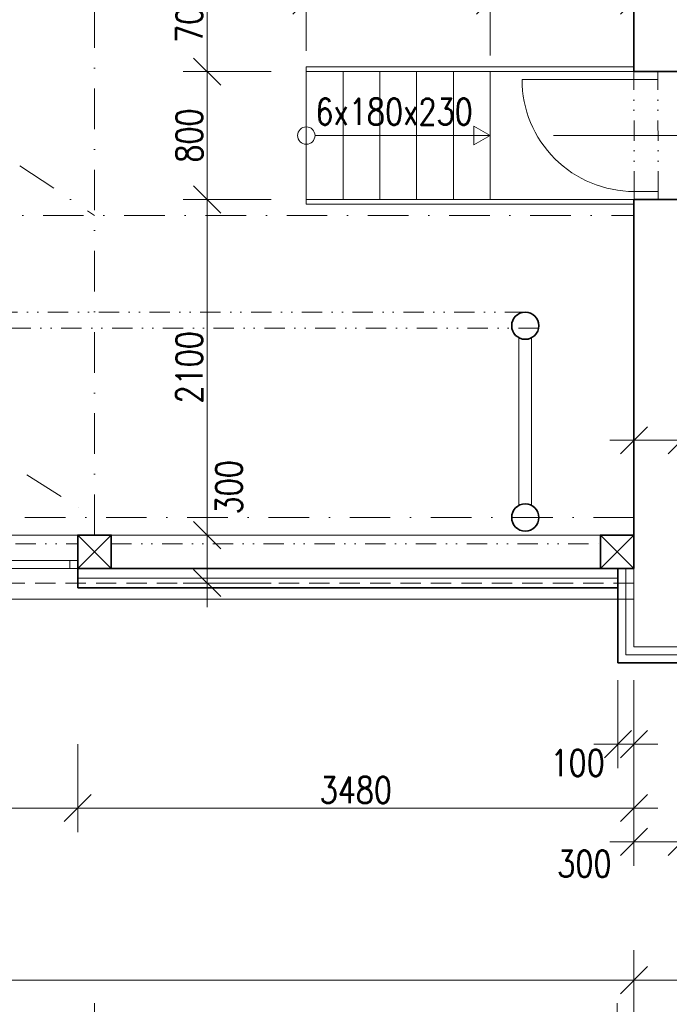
# Model space of a CAD drawing. Header units: millimetres. Extents: x -485339 to 286898, y -1189934 to 1602269.
# Tile 70 of 230: x -74348 to -70284, y -1062714 to -1056553. Entities that reach past the tile are written whole.
import ezdxf

# ---------------------------------------------------------------- set-up
doc = ezdxf.new("R2010")
doc.units = ezdxf.units.MM
doc.header["$LTSCALE"] = 10
for name, pattern in [('DASHDOT', [25.4, 12.7, -6.35, 0, -6.35]), ('DĚLICÍ2', [15.875, 6.35, -3.175, 0, -3.175, 0, -3.175]), ('ČÁRKOVANÁ2', [9.525, 6.35, -3.175])]:
    doc.linetypes.add(name, pattern=pattern)
doc.layers.get('Defpoints').update_dxf_attribs({"lineweight": 0})
for name, color, linetype, lineweight in [('N_kóty', 10, 'Continuous', 18), ('N_okna', 10, 'Continuous', 18), ('N_čáry_obrys', 10, 'Continuous', 35), ('N_čáry_obv.plášt', 212, 'Continuous', 18), ('N_čáry_obv.plášt_obrys', 212, 'Continuous', 35), ('N_čáry_plné', 10, 'Continuous', 18), ('St__otvory_dveře', 40, 'Continuous', 18), ('St_kóty', 132, 'Continuous', 18), ('St_popis', 250, 'Continuous', 18), ('St_popis_otvory', 40, 'Continuous', 18), ('St_sloupy_konstrukce haly', 5, 'Continuous', 35), ('St_sloupy_opláštění_půdorys', 25, 'Continuous', 35), ('St_čáry_nad', 250, 'DĚLICÍ2', 18), ('St_čáry_obrys', 5, 'Continuous', 35), ('St_čáry_osy', 250, 'DASHDOT', 18), ('St_čáry_plné', 250, 'Continuous', 18), ('St_čáry_pod', 250, 'ČÁRKOVANÁ2', 18)]:
    doc.layers.add(name, color=color, linetype=linetype, lineweight=lineweight)
doc.styles.get("Standard").update_dxf_attribs({"font": 'simplex.shx', "width": 0.8})
doc.linetypes.add('IZOLACE', pattern='A,0.0001,-0.1,[134,ltypeshp.shx,S=0.1,R=0,X=-0.1,Y=0],-0.2,[134,ltypeshp.shx,S=0.1,R=180,X=0.1,Y=0],-0.1', length=0.4001)
doc.linetypes.add('ZIGZAG', pattern='A,0.00254,-5.08,[131,ltypeshp.shx,S=5.08,R=0,X=-5.08,Y=0],-10.16,[131,ltypeshp.shx,S=5.08,R=180,X=5.08,Y=0],-5.08', length=20.32254)
doc.dimstyles.new('stavebníM100', dxfattribs={"dimtxt": 165, "dimasz": 170, "dimexe": 150, "dimexo": 100, "dimgap": 30, "dimtad": 1, "dimdec": 0, "dimtxsty": 'Standard', "dimblk": 'OBLIQUE', "dimcen": -2.5, "dimdle": 150, "dimclrd": 256, "dimclre": 256, "dimclrt": 256, "dimadec": 4, "dimazin": 0, "dimtfac": 1, "dimtdec": 0, "dimtmove": 2, "dimatfit": 3, "dimldrblk": 'OBLIQUE', "dimfxl": 400, "dimfxlon": 1, "dimlwd": -1, "dimlwe": -1, "dimarcsym": 0})
doc.dimstyles.new('stavebníM100_modul', dxfattribs={"dimtxt": 250, "dimasz": 200, "dimexe": 150, "dimexo": 100, "dimgap": 30, "dimtad": 1, "dimdec": 0, "dimtxsty": 'Standard', "dimblk": 'DOT', "dimcen": -2.5, "dimdle": 150, "dimclrd": 256, "dimclre": 256, "dimclrt": 256, "dimadec": 4, "dimazin": 0, "dimtfac": 1, "dimtdec": 0, "dimtmove": 2, "dimatfit": 3, "dimldrblk": 'OBLIQUE', "dimfxl": 400, "dimfxlon": 1, "dimlwd": -1, "dimlwe": -1, "dimarcsym": 0})

# ---------------------------------------------------------------- blocks, each defined once
blk = doc.blocks.new('G$C08AFE675')
at = {"layer": 'St_sloupy_konstrukce haly', "color": 250, "lineweight": 18, "ltscale": 2}
for points in [[(-525, 40), (525, 40)], [(-525, -40), (525, -40)]]:
    blk.add_lwpolyline(points, dxfattribs=at)
at = {"layer": 'St_sloupy_konstrukce haly', "ltscale": 2}
for centre in [(-600, 0), (600, 0)]:
    blk.add_circle(centre, 85, dxfattribs=at)
blk = doc.blocks.new('G$C93A3BA26')
at = {"layer": 'St__otvory_dveře', "ltscale": 2}
for points in [[(0, -50), (50, -50), (50, 100), (0, 100)], [(750, -49.2), (800, -49.2), (800, 100.8), (750, 100.8)]]:
    blk.add_lwpolyline(points, close=True, dxfattribs=at)
at = {"layer": 'St__otvory_dveře', "linetype": 'DĚLICÍ2', "ltscale": 2}
for points in [[(750, 100.8), (50, 100)], [(750, -49.2), (50, -50)]]:
    blk.add_lwpolyline(points, dxfattribs=at)
at = {"layer": 'St__otvory_dveře', "ltscale": 2}
blk.add_lwpolyline([(50, -50), (50, -750)], dxfattribs=at)
blk.add_arc((50, -50), 700, 270, 0, dxfattribs=at)
blk = doc.blocks.new('G$C0F2906C7')
at = {"layer": 'St_sloupy_opláštění_půdorys', "ltscale": 2}
blk.add_lwpolyline([(-105, -105), (105, -105), (105, 105), (-105, 105)], close=True, dxfattribs=at)
for points in [[(-105, 105), (105, -105)], [(105, 105), (-105, -105)]]:
    blk.add_lwpolyline(points, dxfattribs=at)
blk = doc.blocks.new('*U5517')
at = {"layer": 'St_čáry_osy', "ltscale": 2}
blk.add_lwpolyline([(-3000, -1945), (-4.3, -55), (3000, -1945)], dxfattribs=at)
blk = doc.blocks.new('*U5516')
at = {"layer": 'St_čáry_osy', "ltscale": 2}
blk.add_blockref('*U5517', (54000, 0), dxfattribs=at)
blk = doc.blocks.new('_OBLIQUE')
at = {"color": 0, "linetype": 'ByBlock'}
blk.add_line((-0.5, -0.5), (0.5, 0.5), dxfattribs=at)
blk = doc.blocks.new('*D5693')
at = {"layer": 'Defpoints', "color": 0}
for p in [(-140254.9, -1061874.1), (-70504.9, -1062274.1), (-70504.9, -1062562.9)]:
    blk.add_point(p, dxfattribs=at)
at = {"layer": 'St_kóty'}
for p, q in [((-140254.9, -1062162.9), (-140254.9, -1062712.9)), ((-70504.9, -1062374.1), (-70504.9, -1062712.9)), ((-140404.9, -1062562.9), (-70354.9, -1062562.9))]:
    blk.add_line(p, q, dxfattribs=at)
at = {"layer": 'St_kóty', "linetype": 'ByBlock', "xscale": 170, "yscale": 170, "zscale": 170, "rotation": 180}
blk.add_blockref('_OBLIQUE', (-140254.9, -1062562.9), dxfattribs=at)
at = {"layer": 'St_kóty', "linetype": 'ByBlock', "xscale": 170, "yscale": 170, "zscale": 170}
blk.add_blockref('_OBLIQUE', (-70504.9, -1062562.9), dxfattribs=at)
at = {"layer": 'St_kóty', "insert": (-105379.9, -1062450.4), "char_height": 165, "attachment_point": 5}
blk.add_mtext('69750', dxfattribs=at)
blk = doc.blocks.new('*D5694')
at = {"layer": 'Defpoints', "color": 0}
for p in [(-70504.9, -1062274.1), (-59724.9, -1062274.1), (-59724.9, -1062562.9)]:
    blk.add_point(p, dxfattribs=at)
at = {"layer": 'St_kóty'}
for p, q in [((-70504.9, -1062374.1), (-70504.9, -1062712.9)), ((-59724.9, -1062374.1), (-59724.9, -1062712.9)), ((-70654.9, -1062562.9), (-59574.9, -1062562.9))]:
    blk.add_line(p, q, dxfattribs=at)
at = {"layer": 'St_kóty', "linetype": 'ByBlock', "xscale": 170, "yscale": 170, "zscale": 170, "rotation": 180}
blk.add_blockref('_OBLIQUE', (-70504.9, -1062562.9), dxfattribs=at)
at = {"layer": 'St_kóty', "linetype": 'ByBlock', "xscale": 170, "yscale": 170, "zscale": 170}
blk.add_blockref('_OBLIQUE', (-59724.9, -1062562.9), dxfattribs=at)
at = {"layer": 'St_kóty', "insert": (-65114.9, -1062450.4), "char_height": 165, "attachment_point": 5}
blk.add_mtext('10780', dxfattribs=at)
blk = doc.blocks.new('*D5703')
at = {"layer": 'Defpoints', "color": 0}
for p in [(-69104.9, -1060477.6), (-70204.9, -1060577.6), (-70204.9, -1061697.4)]:
    blk.add_point(p, dxfattribs=at)
at = {"layer": 'St_kóty'}
for p, q in [((-70204.9, -1061297.4), (-70204.9, -1061847.4)), ((-69104.9, -1061297.4), (-69104.9, -1061847.4)), ((-70354.9, -1061697.4), (-70002.3, -1061697.4)), ((-68954.9, -1061697.4), (-69307.5, -1061697.4))]:
    blk.add_line(p, q, dxfattribs=at)
at = {"layer": 'St_kóty', "linetype": 'ByBlock', "xscale": 170, "yscale": 170, "zscale": 170, "rotation": 180}
blk.add_blockref('_OBLIQUE', (-70204.9, -1061697.4), dxfattribs=at)
at = {"layer": 'St_kóty', "linetype": 'ByBlock', "xscale": 170, "yscale": 170, "zscale": 170}
blk.add_blockref('_OBLIQUE', (-69104.9, -1061697.4), dxfattribs=at)
at = {"layer": 'St_kóty', "insert": (-69654.9, -1061863.2), "char_height": 165, "attachment_point": 5}
blk.add_mtext('1100\\P600\\P(2500)', dxfattribs=at)
blk = doc.blocks.new('*D5704')
at = {"layer": 'Defpoints', "color": 0}
for p in [(-70504.9, -1060477.6), (-70204.9, -1060577.6), (-70504.9, -1061697.4)]:
    blk.add_point(p, dxfattribs=at)
at = {"layer": 'St_kóty'}
for p, q in [((-70504.9, -1061297.4), (-70504.9, -1061847.4)), ((-70204.9, -1061297.4), (-70204.9, -1061847.4)), ((-70054.9, -1061697.4), (-70654.9, -1061697.4))]:
    blk.add_line(p, q, dxfattribs=at)
at = {"layer": 'St_kóty', "linetype": 'ByBlock', "xscale": 170, "yscale": 170, "zscale": 170, "rotation": 180}
blk.add_blockref('_OBLIQUE', (-70504.9, -1061697.4), dxfattribs=at)
at = {"layer": 'St_kóty', "linetype": 'ByBlock', "xscale": 170, "yscale": 170, "zscale": 170}
blk.add_blockref('_OBLIQUE', (-70204.9, -1061697.4), dxfattribs=at)
at = {"layer": 'St_kóty', "insert": (-70815.3, -1061834.4), "char_height": 165, "attachment_point": 5}
blk.add_mtext('300', dxfattribs=at)
blk = doc.blocks.new('*D5719')
at = {"layer": 'Defpoints', "color": 0}
for p in [(-79879.9, -1059882.6), (-73879.9, -1059882.6), (-73879.9, -1063107)]:
    blk.add_point(p, dxfattribs=at)
at = {"layer": 'St_kóty'}
for p, q in [((-79879.9, -1062707), (-79879.9, -1063257)), ((-73879.9, -1062707), (-73879.9, -1063257)), ((-80029.9, -1063107), (-73729.9, -1063107))]:
    blk.add_line(p, q, dxfattribs=at)
at = {"layer": 'St_kóty', "linetype": 'ByBlock', "xscale": 170, "yscale": 170, "zscale": 170, "rotation": 180}
blk.add_blockref('_OBLIQUE', (-79879.9, -1063107), dxfattribs=at)
at = {"layer": 'St_kóty', "linetype": 'ByBlock', "xscale": 170, "yscale": 170, "zscale": 170}
blk.add_blockref('_OBLIQUE', (-73879.9, -1063107), dxfattribs=at)
at = {"layer": 'St_kóty', "insert": (-76879.9, -1062994.5), "char_height": 165, "attachment_point": 5}
blk.add_mtext('6000', dxfattribs=at)
blk = doc.blocks.new('*D5720')
at = {"layer": 'Defpoints', "color": 0}
for p in [(-73879.9, -1059882.6), (-70609.9, -1059882.6), (-70609.9, -1063107)]:
    blk.add_point(p, dxfattribs=at)
at = {"layer": 'St_kóty'}
for p, q in [((-73879.9, -1062707), (-73879.9, -1063257)), ((-70609.9, -1062707), (-70609.9, -1063257)), ((-74029.9, -1063107), (-70459.9, -1063107))]:
    blk.add_line(p, q, dxfattribs=at)
at = {"layer": 'St_kóty', "linetype": 'ByBlock', "xscale": 170, "yscale": 170, "zscale": 170, "rotation": 180}
blk.add_blockref('_OBLIQUE', (-73879.9, -1063107), dxfattribs=at)
at = {"layer": 'St_kóty', "linetype": 'ByBlock', "xscale": 170, "yscale": 170, "zscale": 170}
blk.add_blockref('_OBLIQUE', (-70609.9, -1063107), dxfattribs=at)
at = {"layer": 'St_kóty', "insert": (-72244.9, -1062994.5), "char_height": 165, "attachment_point": 5}
blk.add_mtext('3270', dxfattribs=at)
blk = doc.blocks.new('*D5721')
at = {"layer": 'Defpoints', "color": 0}
for p in [(-70609.9, -1059882.6), (-70504.9, -1060477.6), (-70504.9, -1063107)]:
    blk.add_point(p, dxfattribs=at)
at = {"layer": 'St_kóty'}
for p, q in [((-70609.9, -1062707), (-70609.9, -1063257)), ((-70504.9, -1062707), (-70504.9, -1063257)), ((-70759.9, -1063107), (-70354.9, -1063107))]:
    blk.add_line(p, q, dxfattribs=at)
at = {"layer": 'St_kóty', "linetype": 'ByBlock', "xscale": 170, "yscale": 170, "zscale": 170, "rotation": 180}
blk.add_blockref('_OBLIQUE', (-70609.9, -1063107), dxfattribs=at)
at = {"layer": 'St_kóty', "linetype": 'ByBlock', "xscale": 170, "yscale": 170, "zscale": 170}
blk.add_blockref('_OBLIQUE', (-70504.9, -1063107), dxfattribs=at)
at = {"layer": 'St_kóty', "insert": (-70557.4, -1063549.5), "char_height": 165, "attachment_point": 5}
blk.add_mtext('105', dxfattribs=at)
blk = doc.blocks.new('*D5722')
at = {"layer": 'Defpoints', "color": 0}
for p in [(-70504.9, -1060477.6), (-59724.9, -1060477.6), (-59724.9, -1063107)]:
    blk.add_point(p, dxfattribs=at)
at = {"layer": 'St_kóty'}
for p, q in [((-70504.9, -1062707), (-70504.9, -1063257)), ((-59724.9, -1062707), (-59724.9, -1063257)), ((-70654.9, -1063107), (-59574.9, -1063107))]:
    blk.add_line(p, q, dxfattribs=at)
at = {"layer": 'St_kóty', "linetype": 'ByBlock', "xscale": 170, "yscale": 170, "zscale": 170, "rotation": 180}
blk.add_blockref('_OBLIQUE', (-70504.9, -1063107), dxfattribs=at)
at = {"layer": 'St_kóty', "linetype": 'ByBlock', "xscale": 170, "yscale": 170, "zscale": 170}
blk.add_blockref('_OBLIQUE', (-59724.9, -1063107), dxfattribs=at)
at = {"layer": 'St_kóty', "insert": (-65114.9, -1062994.5), "char_height": 165, "attachment_point": 5}
blk.add_mtext('10780', dxfattribs=at)
blk = doc.blocks.new('_Dot')
at = {"color": 0, "linetype": 'ByBlock', "lineweight": -2}
blk.add_line((-0.5, 0), (-1, 0), dxfattribs=at)
at = {"color": 0, "linetype": 'ByBlock', "const_width": 0.5}
blk.add_lwpolyline([(-0.25, 0, 1), (0.25, 0, 1)], format="xyb", close=True, dxfattribs=at)
blk = doc.blocks.new('*D5730')
at = {"layer": 'Defpoints', "color": 0}
for p in [(-71193, -1040782.2), (-59184.9, -1040782.6), (-71193, -1064041.5)]:
    blk.add_point(p, dxfattribs=at)
at = {"layer": 'St_kóty'}
for p, q in [((-71193, -1063641.5), (-71193, -1064191.5)), ((-59184.9, -1063641.5), (-59184.9, -1064191.5)), ((-59384.9, -1064041.5), (-70993, -1064041.5))]:
    blk.add_line(p, q, dxfattribs=at)
at = {"layer": 'St_kóty', "xscale": 200, "yscale": 200, "zscale": 200, "rotation": 180}
blk.add_blockref('_Dot', (-71193, -1064041.5), dxfattribs=at)
at = {"layer": 'St_kóty', "xscale": 200, "yscale": 200, "zscale": 200}
blk.add_blockref('_Dot', (-59184.9, -1064041.5), dxfattribs=at)
at = {"layer": 'St_kóty', "insert": (-65188.9, -1063886.5), "char_height": 250, "attachment_point": 5}
blk.add_mtext('12008', dxfattribs=at)
blk = doc.blocks.new('*D5731')
at = {"layer": 'Defpoints', "color": 0}
for p in [(-71193, -1040782.2), (-83184.9, -1040867.6), (-83184.9, -1064041.5)]:
    blk.add_point(p, dxfattribs=at)
at = {"layer": 'St_kóty'}
for p, q in [((-83184.9, -1063641.5), (-83184.9, -1064191.5)), ((-71193, -1063641.5), (-71193, -1064191.5)), ((-71393, -1064041.5), (-82984.9, -1064041.5))]:
    blk.add_line(p, q, dxfattribs=at)
at = {"layer": 'St_kóty', "linetype": 'ByBlock', "xscale": 200, "yscale": 200, "zscale": 200, "rotation": 180}
blk.add_blockref('_Dot', (-83184.9, -1064041.5), dxfattribs=at)
at = {"layer": 'St_kóty', "linetype": 'ByBlock', "xscale": 200, "yscale": 200, "zscale": 200}
blk.add_blockref('_Dot', (-71193, -1064041.5), dxfattribs=at)
at = {"layer": 'St_kóty', "insert": (-77188.9, -1063886.5), "char_height": 250, "attachment_point": 5}
blk.add_mtext('11992', dxfattribs=at)
blk = doc.blocks.new('*D5794')
at = {"layer": 'Defpoints', "color": 0}
for p in [(-71404.9, -1056433.5), (-72554.9, -1056847.6), (-71404.9, -1056877.6)]:
    blk.add_point(p, dxfattribs=at)
at = {"layer": 'St_kóty'}
for p, q in [((-72554.9, -1056747.6), (-72554.9, -1056283.5)), ((-71404.9, -1056777.6), (-71404.9, -1056283.5)), ((-72704.9, -1056433.5), (-71254.9, -1056433.5))]:
    blk.add_line(p, q, dxfattribs=at)
at = {"layer": 'St_kóty', "linetype": 'ByBlock', "xscale": 170, "yscale": 170, "zscale": 170, "rotation": 180}
blk.add_blockref('_OBLIQUE', (-72554.9, -1056433.5), dxfattribs=at)
at = {"layer": 'St_kóty', "linetype": 'ByBlock', "xscale": 170, "yscale": 170, "zscale": 170}
blk.add_blockref('_OBLIQUE', (-71404.9, -1056433.5), dxfattribs=at)
at = {"layer": 'St_kóty', "insert": (-71979.9, -1056321), "char_height": 165, "attachment_point": 5}
blk.add_mtext('1150', dxfattribs=at)
blk = doc.blocks.new('*D5795')
at = {"layer": 'Defpoints', "color": 0}
for p in [(-70504.9, -1056177.6), (-70504.9, -1056433.5), (-71404.9, -1056877.6)]:
    blk.add_point(p, dxfattribs=at)
at = {"layer": 'St_kóty'}
for p, q in [((-71404.9, -1056777.6), (-71404.9, -1056283.5)), ((-70504.9, -1056277.6), (-70504.9, -1056583.5)), ((-71554.9, -1056433.5), (-70354.9, -1056433.5))]:
    blk.add_line(p, q, dxfattribs=at)
at = {"layer": 'St_kóty', "linetype": 'ByBlock', "xscale": 170, "yscale": 170, "zscale": 170, "rotation": 180}
blk.add_blockref('_OBLIQUE', (-71404.9, -1056433.5), dxfattribs=at)
at = {"layer": 'St_kóty', "linetype": 'ByBlock', "xscale": 170, "yscale": 170, "zscale": 170}
blk.add_blockref('_OBLIQUE', (-70504.9, -1056433.5), dxfattribs=at)
at = {"layer": 'St_kóty', "insert": (-70954.9, -1056321), "char_height": 165, "attachment_point": 5}
blk.add_mtext('900', dxfattribs=at)
blk = doc.blocks.new('*D5796')
at = {"layer": 'Defpoints', "color": 0}
for p in [(-70504.9, -1056177.6), (-73174.7, -1056877.6), (-70504.9, -1056877.6)]:
    blk.add_point(p, dxfattribs=at)
at = {"layer": 'St_kóty'}
for p, q in [((-73174.7, -1056027.6), (-73174.7, -1057027.6)), ((-72774.7, -1056177.6), (-73324.7, -1056177.6)), ((-72774.7, -1056877.6), (-73324.7, -1056877.6))]:
    blk.add_line(p, q, dxfattribs=at)
at = {"layer": 'St_kóty', "linetype": 'ByBlock', "xscale": 170, "yscale": 170, "zscale": 170}
for p, rotation in [((-73174.7, -1056177.6), 90), ((-73174.7, -1056877.6), 270)]:
    blk.add_blockref('_OBLIQUE', p, dxfattribs=dict(at, rotation=rotation))
at = {"layer": 'St_kóty', "insert": (-73287.2, -1056527.6), "char_height": 165, "attachment_point": 5, "rotation": 90}
blk.add_mtext('700', dxfattribs=at)
blk = doc.blocks.new('*D5797')
at = {"layer": 'Defpoints', "color": 0}
for p in [(-70504.9, -1056877.6), (-73174.7, -1057677.6), (-72554.9, -1057677.6)]:
    blk.add_point(p, dxfattribs=at)
at = {"layer": 'St_kóty'}
for p, q in [((-73174.7, -1056727.6), (-73174.7, -1057827.6)), ((-72774.7, -1056877.6), (-73324.7, -1056877.6)), ((-72774.7, -1057677.6), (-73324.7, -1057677.6))]:
    blk.add_line(p, q, dxfattribs=at)
at = {"layer": 'St_kóty', "linetype": 'ByBlock', "xscale": 170, "yscale": 170, "zscale": 170}
for p, rotation in [((-73174.7, -1056877.6), 90), ((-73174.7, -1057677.6), 270)]:
    blk.add_blockref('_OBLIQUE', p, dxfattribs=dict(at, rotation=rotation))
at = {"layer": 'St_kóty', "insert": (-73287.2, -1057277.6), "char_height": 165, "attachment_point": 5, "rotation": 90}
blk.add_mtext('800', dxfattribs=at)
blk = doc.blocks.new('*D5798')
at = {"layer": 'Defpoints', "color": 0}
for p in [(-72554.9, -1057677.6), (-73174.7, -1059777.6), (-70504.9, -1059777.6)]:
    blk.add_point(p, dxfattribs=at)
at = {"layer": 'St_kóty'}
for p, q in [((-73174.7, -1057527.6), (-73174.7, -1059927.6)), ((-72774.7, -1057677.6), (-73324.7, -1057677.6)), ((-72774.7, -1059777.6), (-73324.7, -1059777.6))]:
    blk.add_line(p, q, dxfattribs=at)
at = {"layer": 'St_kóty', "linetype": 'ByBlock', "xscale": 170, "yscale": 170, "zscale": 170}
for p, rotation in [((-73174.7, -1057677.6), 90), ((-73174.7, -1059777.6), 270)]:
    blk.add_blockref('_OBLIQUE', p, dxfattribs=dict(at, rotation=rotation))
at = {"layer": 'St_kóty', "insert": (-73287.2, -1058727.6), "char_height": 165, "attachment_point": 5, "rotation": 90}
blk.add_mtext('2100', dxfattribs=at)
blk = doc.blocks.new('*D5799')
at = {"layer": 'Defpoints', "color": 0}
for p in [(-70504.9, -1059777.6), (-73174.7, -1060077.6), (-70504.9, -1060077.6)]:
    blk.add_point(p, dxfattribs=at)
at = {"layer": 'St_kóty'}
for p, q in [((-73174.7, -1059627.6), (-73174.7, -1060227.6)), ((-72774.7, -1059777.6), (-73324.7, -1059777.6)), ((-72774.7, -1060077.6), (-73324.7, -1060077.6))]:
    blk.add_line(p, q, dxfattribs=at)
at = {"layer": 'St_kóty', "linetype": 'ByBlock', "xscale": 170, "yscale": 170, "zscale": 170}
for p, rotation in [((-73174.7, -1059777.6), 90), ((-73174.7, -1060077.6), 270)]:
    blk.add_blockref('_OBLIQUE', p, dxfattribs=dict(at, rotation=rotation))
at = {"layer": 'St_kóty', "insert": (-73039.1, -1059478.7), "char_height": 165, "attachment_point": 5, "rotation": 90}
blk.add_mtext('300', dxfattribs=at)
blk = doc.blocks.new('*D5810')
at = {"layer": 'Defpoints', "color": 0}
for p in [(-70204.9, -1059184.4), (-70504.9, -1059667.6), (-70204.9, -1059667.6)]:
    blk.add_point(p, dxfattribs=at)
at = {"layer": 'St_kóty'}
for p, q in [((-70504.9, -1059567.6), (-70504.9, -1059034.4)), ((-70204.9, -1059567.6), (-70204.9, -1059034.4)), ((-70654.9, -1059184.4), (-70054.9, -1059184.4))]:
    blk.add_line(p, q, dxfattribs=at)
at = {"layer": 'St_kóty', "linetype": 'ByBlock', "xscale": 170, "yscale": 170, "zscale": 170, "rotation": 180}
blk.add_blockref('_OBLIQUE', (-70504.9, -1059184.4), dxfattribs=at)
at = {"layer": 'St_kóty', "linetype": 'ByBlock', "xscale": 170, "yscale": 170, "zscale": 170}
blk.add_blockref('_OBLIQUE', (-70204.9, -1059184.4), dxfattribs=at)
at = {"layer": 'St_kóty', "insert": (-69982.1, -1059323.1), "char_height": 165, "attachment_point": 5}
blk.add_mtext('300', dxfattribs=at)
blk = doc.blocks.new('*D5811')
at = {"layer": 'Defpoints', "color": 0}
for p in [(-60024.9, -1058347.6), (-60024.9, -1059184.4), (-70204.9, -1059667.6)]:
    blk.add_point(p, dxfattribs=at)
at = {"layer": 'St_kóty'}
for p, q in [((-60024.9, -1058784.4), (-60024.9, -1059334.4)), ((-70204.9, -1059567.6), (-70204.9, -1059034.4)), ((-70354.9, -1059184.4), (-59874.9, -1059184.4))]:
    blk.add_line(p, q, dxfattribs=at)
at = {"layer": 'St_kóty', "linetype": 'ByBlock', "xscale": 170, "yscale": 170, "zscale": 170, "rotation": 180}
blk.add_blockref('_OBLIQUE', (-70204.9, -1059184.4), dxfattribs=at)
at = {"layer": 'St_kóty', "linetype": 'ByBlock', "xscale": 170, "yscale": 170, "zscale": 170}
blk.add_blockref('_OBLIQUE', (-60024.9, -1059184.4), dxfattribs=at)
at = {"layer": 'St_kóty', "insert": (-65114.9, -1059071.9), "char_height": 165, "attachment_point": 5}
blk.add_mtext('10180', dxfattribs=at)
blk = doc.blocks.new('*D6628')
at = {"layer": 'Defpoints', "color": 0}
for p in [(-43625.2, -1042045.8), (-140554.9, -1060077.6), (-43625.2, -1065645.1)]:
    blk.add_point(p, dxfattribs=at)
at = {"layer": 'St_kóty'}
for p, q in [((-140554.9, -1065245.1), (-140554.9, -1065795.1)), ((-43625.2, -1065245.1), (-43625.2, -1065795.1)), ((-140704.9, -1065645.1), (-43475.2, -1065645.1))]:
    blk.add_line(p, q, dxfattribs=at)
at = {"layer": 'St_kóty', "linetype": 'ByBlock', "xscale": 170, "yscale": 170, "zscale": 170, "rotation": 180}
blk.add_blockref('_OBLIQUE', (-140554.9, -1065645.1), dxfattribs=at)
at = {"layer": 'St_kóty', "linetype": 'ByBlock', "xscale": 170, "yscale": 170, "zscale": 170}
blk.add_blockref('_OBLIQUE', (-43625.2, -1065645.1), dxfattribs=at)
at = {"layer": 'St_kóty', "insert": (-92090, -1065532.6), "char_height": 165, "attachment_point": 5}
blk.add_mtext('96930', dxfattribs=at)
blk = doc.blocks.new('*D6629')
at = {"layer": 'Defpoints', "color": 0}
for p in [(-140554.9, -1060077.6), (-59724.9, -1060477.6), (-59724.9, -1065253.2)]:
    blk.add_point(p, dxfattribs=at)
at = {"layer": 'St_kóty'}
for p, q in [((-140554.9, -1064853.2), (-140554.9, -1065403.2)), ((-59724.9, -1064853.2), (-59724.9, -1065403.2)), ((-140704.9, -1065253.2), (-59574.9, -1065253.2))]:
    blk.add_line(p, q, dxfattribs=at)
at = {"layer": 'St_kóty', "linetype": 'ByBlock', "xscale": 170, "yscale": 170, "zscale": 170, "rotation": 180}
blk.add_blockref('_OBLIQUE', (-140554.9, -1065253.2), dxfattribs=at)
at = {"layer": 'St_kóty', "linetype": 'ByBlock', "xscale": 170, "yscale": 170, "zscale": 170}
blk.add_blockref('_OBLIQUE', (-59724.9, -1065253.2), dxfattribs=at)
at = {"layer": 'St_kóty', "insert": (-100139.9, -1065140.7), "char_height": 165, "attachment_point": 5}
blk.add_mtext('80830', dxfattribs=at)
blk = doc.blocks.new('G$C5E2F4CAD')
at = {"layer": 'N_okna'}
for points in [[(0, 0), (1158, 0), (1158, 50), (0, 50)], [(0, 0), (50, 0), (50, 50), (0, 50)], [(1158, 0), (1108, 0), (1108, 50), (1158, 50)], [(1158, 0), (2316, 0), (2316, 50), (1158, 50)], [(1158, 0), (1158, 0), (1158, 50), (1158, 50)], [(1158, 0), (1208, 0), (1208, 50), (1158, 50)], [(2316, 0), (2266, 0), (2266, 50), (2316, 50)], [(2316, 0), (3474, 0), (3474, 50), (2316, 50)], [(2316, 0), (2316, 0), (2316, 50), (2316, 50)], [(2316, 0), (2366, 0), (2366, 50), (2316, 50)], [(3474, 0), (3424, 0), (3424, 50), (3474, 50)], [(3474, 0), (4632, 0), (4632, 50), (3474, 50)], [(3474, 0), (3474, 0), (3474, 50), (3474, 50)], [(3474, 0), (3524, 0), (3524, 50), (3474, 50)], [(4632, 0), (4582, 0), (4582, 50), (4632, 50)], [(4632, 0), (5790, 0), (5790, 50), (4632, 50)], [(4632, 0), (4632, 0), (4632, 50), (4632, 50)], [(4632, 0), (4682, 0), (4682, 50), (4632, 50)], [(5790, 0), (5740, 0), (5740, 50), (5790, 50)]]:
    blk.add_lwpolyline(points, close=True, dxfattribs=at)
blk = doc.blocks.new('*U6910')
at = {"layer": 'N_okna'}
blk.add_blockref('G$C5E2F4CAD', (-2895, -25), dxfattribs=at)
blk = doc.blocks.new('*U6911')
at = {"layer": 'N_okna'}
blk.add_blockref('*U6910', (54000, 0), dxfattribs=at)
blk = doc.blocks.new('*D6946')
at = {"layer": 'Defpoints', "color": 0}
for p in [(-79774.9, -1059987.6), (-73984.9, -1059987.6), (-73984.9, -1061485.5)]:
    blk.add_point(p, dxfattribs=at)
at = {"layer": 'N_kóty'}
for p, q in [((-79774.9, -1061085.5), (-79774.9, -1061635.5)), ((-73984.9, -1061085.5), (-73984.9, -1061635.5)), ((-79924.9, -1061485.5), (-77466.2, -1061485.5)), ((-73834.9, -1061485.5), (-76293.6, -1061485.5))]:
    blk.add_line(p, q, dxfattribs=at)
at = {"layer": 'N_kóty', "xscale": 170, "yscale": 170, "zscale": 170, "rotation": 180}
blk.add_blockref('_OBLIQUE', (-79774.9, -1061485.5), dxfattribs=at)
at = {"layer": 'N_kóty', "xscale": 170, "yscale": 170, "zscale": 170}
blk.add_blockref('_OBLIQUE', (-73984.9, -1061485.5), dxfattribs=at)
at = {"layer": 'N_kóty', "insert": (-76879.9, -1061485.5), "char_height": 165, "attachment_point": 5}
blk.add_mtext('5790\\P2000(1440)', dxfattribs=at)
blk = doc.blocks.new('*D6947')
at = {"layer": 'Defpoints', "color": 0}
for p in [(-73984.9, -1059987.6), (-70504.9, -1060477.6), (-70504.9, -1061485.5)]:
    blk.add_point(p, dxfattribs=at)
at = {"layer": 'N_kóty'}
for p, q in [((-73984.9, -1061085.5), (-73984.9, -1061635.5)), ((-70504.9, -1061085.5), (-70504.9, -1061635.5)), ((-74134.9, -1061485.5), (-70354.9, -1061485.5))]:
    blk.add_line(p, q, dxfattribs=at)
at = {"layer": 'N_kóty', "xscale": 170, "yscale": 170, "zscale": 170, "rotation": 180}
blk.add_blockref('_OBLIQUE', (-73984.9, -1061485.5), dxfattribs=at)
at = {"layer": 'N_kóty', "xscale": 170, "yscale": 170, "zscale": 170}
blk.add_blockref('_OBLIQUE', (-70504.9, -1061485.5), dxfattribs=at)
at = {"layer": 'N_kóty', "insert": (-72244.9, -1061373), "char_height": 165, "attachment_point": 5}
blk.add_mtext('3480', dxfattribs=at)
blk = doc.blocks.new('*D6968')
at = {"layer": 'Defpoints', "color": 0}
for p in [(-70604.9, -1060477.6), (-70504.9, -1060477.6), (-70604.9, -1061085.5)]:
    blk.add_point(p, dxfattribs=at)
at = {"layer": 'N_kóty'}
for p, q in [((-70604.9, -1060685.5), (-70604.9, -1061235.5)), ((-70504.9, -1060685.5), (-70504.9, -1061235.5)), ((-70354.9, -1061085.5), (-70754.9, -1061085.5))]:
    blk.add_line(p, q, dxfattribs=at)
at = {"layer": 'N_kóty', "linetype": 'ByBlock', "xscale": 170, "yscale": 170, "zscale": 170, "rotation": 180}
blk.add_blockref('_OBLIQUE', (-70604.9, -1061085.5), dxfattribs=at)
at = {"layer": 'N_kóty', "linetype": 'ByBlock', "xscale": 170, "yscale": 170, "zscale": 170}
blk.add_blockref('_OBLIQUE', (-70504.9, -1061085.5), dxfattribs=at)
at = {"layer": 'N_kóty', "insert": (-70857.3, -1061203.2), "char_height": 165, "attachment_point": 5}
blk.add_mtext('100', dxfattribs=at)

msp = doc.modelspace()

# ---------------------------------------------------------------- linework, layer by layer
at = {"layer": 'N_čáry_obrys', "ltscale": 2}
for points in [[(-70604.9, -1060577.6), (-70604.9, -1059987.6)], [(-70184.9, -1060577.6), (-70604.9, -1060577.6)]]:
    msp.add_lwpolyline(points, dxfattribs=at)
at = {"layer": 'N_čáry_obv.plášt', "linetype": 'IZOLACE', "ltscale": 10}
for points in [[(-70554.9, -1060527.6), (-70554.9, -1059987.6)], [(-70204.9, -1060527.6), (-70554.9, -1060527.6)]]:
    msp.add_lwpolyline(points, dxfattribs=at)
at = {"layer": 'N_čáry_obv.plášt', "linetype": 'ZIGZAG'}
msp.add_lwpolyline([(-73984.9, -1060047.6), (-70604.9, -1060047.6)], dxfattribs=at)
at = {"layer": 'N_čáry_obv.plášt_obrys'}
msp.add_lwpolyline([(-73984.9, -1060107.6), (-73984.9, -1059987.6)], dxfattribs=at)
at = {"layer": 'N_čáry_obv.plášt_obrys', "ltscale": 2}
for points in [[(-73879.9, -1059987.6), (-70604.9, -1059987.6)], [(-73984.9, -1060107.6), (-70604.9, -1060107.6)]]:
    msp.add_lwpolyline(points, dxfattribs=at)
at = {"layer": 'N_čáry_plné', "ltscale": 2}
msp.add_lwpolyline([(-70504.9, -1060177.6), (-140254.9, -1060177.6)], dxfattribs=at)
at = {"layer": 'St_popis_otvory'}
msp.add_lwpolyline([(-71008.1, -1057277.6), (-69360.6, -1057277.6)], dxfattribs=at)
at = {"layer": 'St_čáry_nad', "ltscale": 2}
for points in [[(-71184.9, -1058382.6), (-139879.9, -1058382.6)], [(-71101.2, -1058482.6), (-139879.9, -1058482.6)], [(-79774.9, -1059832.6), (-73984.9, -1059832.6)], [(-73774.9, -1059832.6), (-70714.9, -1059832.6)]]:
    msp.add_lwpolyline(points, dxfattribs=at)
at = {"layer": 'St_čáry_obrys', "ltscale": 2}
for points in [[(-70504.9, -1056877.6), (-70504.9, -1056177.6)], [(-70504.9, -1056877.6), (-70204.9, -1056877.6)], [(-70504.9, -1057677.6), (-70204.9, -1057677.6)], [(-70504.9, -1059987.6), (-70504.9, -1057677.6)]]:
    msp.add_lwpolyline(points, dxfattribs=at)
at = {"layer": 'St_čáry_osy', "ltscale": 2}
for points in [[(-73879.9, -1059777.6), (-73879.9, -1050797.6)], [(-79879.9, -1057777.6), (-76884.2, -1055777.6), (-73879.9, -1057777.6)], [(-140254.9, -1057777.6), (-70504.9, -1057777.6)], [(-70504.9, -1059667.6), (-140099.9, -1059667.6)]]:
    msp.add_lwpolyline(points, dxfattribs=at)
at = {"layer": 'St_čáry_plné', "ltscale": 2}
for p, q in [((-72554.9, -1056847.6), (-70504.9, -1056847.6)), ((-71404.9, -1056877.6), (-71404.9, -1057677.6)), ((-71404.9, -1056877.6), (-70504.9, -1056877.6)), ((-72554.9, -1057707.6), (-70504.9, -1057707.6)), ((-71404.9, -1057677.6), (-70504.9, -1057677.6))]:
    msp.add_line(p, q, dxfattribs=at)
for points in [[(-72554.9, -1056847.6), (-72554.9, -1057707.6)], [(-72324.9, -1056877.6), (-72554.9, -1056877.6), (-72554.9, -1057677.6), (-72324.9, -1057677.6)], [(-72094.9, -1056877.6), (-72324.9, -1056877.6), (-72324.9, -1057677.6), (-72094.9, -1057677.6)], [(-71864.9, -1056877.6), (-72094.9, -1056877.6), (-72094.9, -1057677.6), (-71864.9, -1057677.6)], [(-71634.9, -1056877.6), (-71864.9, -1056877.6), (-71864.9, -1057677.6), (-71634.9, -1057677.6)], [(-71404.9, -1056877.6), (-71634.9, -1056877.6), (-71634.9, -1057677.6), (-71404.9, -1057677.6)], [(-72500.3, -1057277.6), (-71404.9, -1057277.6)], [(-140254.9, -1059777.6), (-70504.9, -1059777.6)], [(-70504.9, -1060477.6), (-70504.9, -1059987.6)], [(-70204.9, -1060477.6), (-70504.9, -1060477.6)]]:
    msp.add_lwpolyline(points, dxfattribs=at)
msp.add_lwpolyline([(-71404.9, -1057277.6), (-71506.3, -1057219.1), (-71506.3, -1057336.2)], close=True, dxfattribs=at)
msp.add_circle((-72554.9, -1057277.6), 54.6, dxfattribs=at)
at = {"layer": 'St_čáry_pod', "ltscale": 2}
msp.add_lwpolyline([(-70504.9, -1060077.6), (-140254.9, -1060077.6)], dxfattribs=at)

# ---------------------------------------------------------------- block references
at = {"layer": 'N_okna'}
msp.add_blockref('*U6911', (-130879.9, -1059962.6), dxfattribs=at)
at = {"layer": 'St__otvory_dveře', "ltscale": 2, "rotation": 270}
msp.add_blockref('G$C93A3BA26', (-70454.9, -1056877.6), dxfattribs=at)
at = {"layer": 'St_sloupy_konstrukce haly', "ltscale": 2, "rotation": 90}
msp.add_blockref('G$C08AFE675', (-71184.9, -1059067.6), dxfattribs=at)
at = {"layer": 'St_sloupy_opláštění_půdorys', "ltscale": 2, "rotation": 90}
for p in [(-73879.9, -1059882.6), (-70609.9, -1059882.6)]:
    msp.add_blockref('G$C0F2906C7', p, dxfattribs=at)
at = {"layer": 'St_čáry_osy', "ltscale": 2}
msp.add_blockref('*U5516', (-130879.9, -1057722.6), dxfattribs=at)

# ---------------------------------------------------------------- texts
at = {"layer": 'St_popis', "ltscale": 2, "width": 0.8}
msp.add_text('6x180x230', height=165, dxfattribs=at).set_placement((-72497.9, -1057210.6))

# ---------------------------------------------------------------- dimensions: what is measured, and where the dimension line sits
at = {"layer": 'N_kóty'}
dim = msp.add_linear_dim(base=(-73984.9, -1061485.5), p1=(-79774.9, -1059987.6), p2=(-73984.9, -1059987.6), text='<>\\P2000(1440)', dimstyle='stavebníM100', override={"dimtxsty": 'Standard'}, dxfattribs=at)
dim.commit()
dim.dimension.update_dxf_attribs({"geometry": '*D6946', "text_midpoint": (-76879.9, -1061485.5), "dimtype": 160})
dim = msp.add_linear_dim(base=(-70504.9, -1061485.5), p1=(-73984.9, -1059987.6), p2=(-70504.9, -1060477.6), dimstyle='stavebníM100', dxfattribs=at)
dim.commit()
dim.dimension.update_dxf_attribs({"geometry": '*D6947', "text_midpoint": (-72244.9, -1061373)})
dim = msp.add_linear_dim(base=(-70604.9, -1061085.5), p1=(-70504.9, -1060477.6), p2=(-70604.9, -1060477.6), dimstyle='stavebníM100', dxfattribs=at)
dim.commit()
dim.dimension.update_dxf_attribs({"geometry": '*D6968', "text_midpoint": (-70857.3, -1061203.2), "dimtype": 160})
at = {"layer": 'St_kóty'}
for base, p1, p2, dimstyle, picture, middle in [((-83184.9, -1064041.5), (-71193, -1040782.2), (-83184.9, -1040867.6), 'stavebníM100_modul', '*D5731', (-77188.9, -1063886.5)), ((-71193, -1064041.5), (-59184.9, -1040782.6), (-71193, -1040782.2), 'stavebníM100_modul', '*D5730', (-65188.9, -1063886.5)), ((-71404.9, -1056433.5), (-72554.9, -1056847.6), (-71404.9, -1056877.6), 'stavebníM100', '*D5794', (-71979.9, -1056321)), ((-70504.9, -1056433.5), (-71404.9, -1056877.6), (-70504.9, -1056177.6), 'stavebníM100', '*D5795', (-70954.9, -1056321)), ((-60024.9, -1059184.4), (-70204.9, -1059667.6), (-60024.9, -1058347.6), 'stavebníM100', '*D5811', (-65114.9, -1059071.9)), ((-73879.9, -1063107), (-79879.9, -1059882.6), (-73879.9, -1059882.6), 'stavebníM100', '*D5719', (-76879.9, -1062994.5)), ((-70609.9, -1063107), (-73879.9, -1059882.6), (-70609.9, -1059882.6), 'stavebníM100', '*D5720', (-72244.9, -1062994.5)), ((-70504.9, -1063107), (-70609.9, -1059882.6), (-70504.9, -1060477.6), 'stavebníM100', '*D5721', (-70557.4, -1063549.5)), ((-59724.9, -1063107), (-70504.9, -1060477.6), (-59724.9, -1060477.6), 'stavebníM100', '*D5722', (-65114.9, -1062994.5))]:
    dim = msp.add_linear_dim(base=base, p1=p1, p2=p2, dimstyle=dimstyle, dxfattribs=at)
    dim.commit()
    dim.dimension.update_dxf_attribs({"geometry": picture, "text_midpoint": middle})
for base, p1, p2, picture, middle in [((-43625.2, -1065645.1), (-140554.9, -1060077.6), (-43625.2, -1042045.8), '*D6628', (-92090, -1065532.6)), ((-59724.9, -1065253.2), (-140554.9, -1060077.6), (-59724.9, -1060477.6), '*D6629', (-100139.9, -1065140.7)), ((-70504.9, -1062562.9), (-140254.9, -1061874.1), (-70504.9, -1062274.1), '*D5693', (-105379.9, -1062450.4)), ((-59724.9, -1062562.9), (-70504.9, -1062274.1), (-59724.9, -1062274.1), '*D5694', (-65114.9, -1062450.4))]:
    dim = msp.add_linear_dim(base=base, p1=p1, p2=p2, dimstyle='stavebníM100', override={"dimtxsty": 'Standard', "dimldrblk": 'OBLIQUE'}, dxfattribs=at)
    dim.commit()
    dim.dimension.update_dxf_attribs({"geometry": picture, "text_midpoint": middle})
for base, p1, p2, picture, middle in [((-73174.7, -1056877.6), (-70504.9, -1056177.6), (-70504.9, -1056877.6), '*D5796', (-73287.2, -1056527.6)), ((-73174.7, -1057677.6), (-70504.9, -1056877.6), (-72554.9, -1057677.6), '*D5797', (-73287.2, -1057277.6)), ((-73174.7, -1059777.6), (-72554.9, -1057677.6), (-70504.9, -1059777.6), '*D5798', (-73287.2, -1058727.6))]:
    dim = msp.add_linear_dim(base=base, p1=p1, p2=p2, angle=90, dimstyle='stavebníM100', dxfattribs=at)
    dim.commit()
    dim.dimension.update_dxf_attribs({"geometry": picture, "text_midpoint": middle})
dim = msp.add_linear_dim(base=(-70204.9, -1059184.4), p1=(-70504.9, -1059667.6), p2=(-70204.9, -1059667.6), dimstyle='stavebníM100', dxfattribs=at)
dim.commit()
dim.dimension.update_dxf_attribs({"geometry": '*D5810', "text_midpoint": (-69982.1, -1059323.1), "dimtype": 160})
dim = msp.add_linear_dim(base=(-73174.7, -1060077.6), p1=(-70504.9, -1059777.6), p2=(-70504.9, -1060077.6), angle=90, dimstyle='stavebníM100', dxfattribs=at)
dim.commit()
dim.dimension.update_dxf_attribs({"geometry": '*D5799', "text_midpoint": (-73039.1, -1059478.7), "dimtype": 160})
dim = msp.add_linear_dim(base=(-70504.9, -1061697.4), p1=(-70204.9, -1060577.6), p2=(-70504.9, -1060477.6), dimstyle='stavebníM100', override={"dimtxsty": 'Standard', "dimldrblk": 'OBLIQUE'}, dxfattribs=at)
dim.commit()
dim.dimension.update_dxf_attribs({"geometry": '*D5704', "text_midpoint": (-70815.3, -1061834.4), "dimtype": 160})
dim = msp.add_linear_dim(base=(-70204.9, -1061697.4), p1=(-69104.9, -1060477.6), p2=(-70204.9, -1060577.6), text='<>\\P600\\P(2500)', dimstyle='stavebníM100', override={"dimtxsty": 'Standard', "dimldrblk": 'OBLIQUE'}, dxfattribs=at)
dim.commit()
dim.dimension.update_dxf_attribs({"geometry": '*D5703', "text_midpoint": (-69654.9, -1061863.2), "dimtype": 160})

doc.saveas('drawing.dxf')
